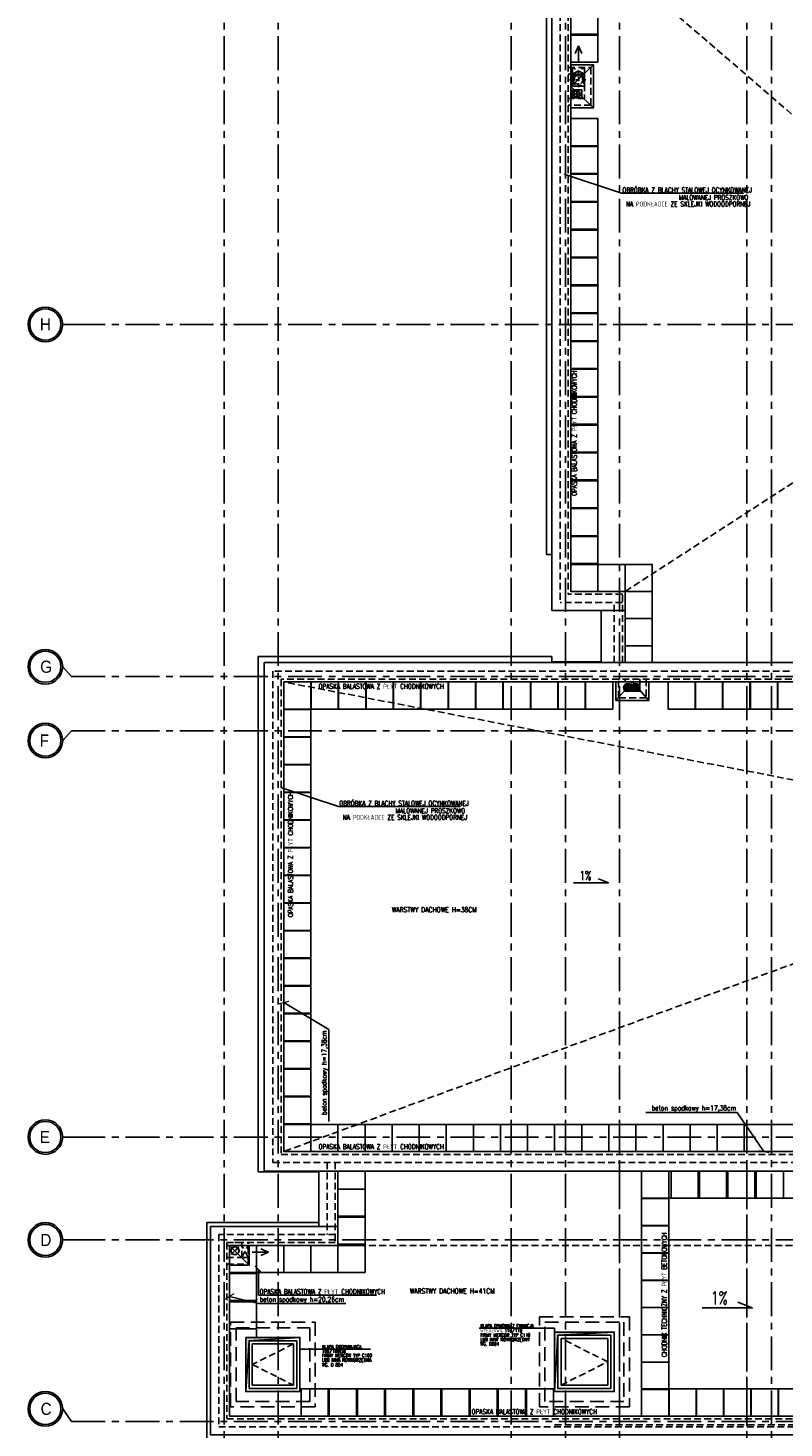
# Model space of a CAD drawing. Extents: x 41755 to 123924, y -112333 to 86187.
# Tile 11 of 256: x 99429 to 100824, y -101533 to -98949. Entities that reach past the tile are written whole.
import ezdxf
from ezdxf.enums import TextEntityAlignment as Align

# ---------------------------------------------------------------- set-up
doc = ezdxf.new("R2010")
doc.units = 0
doc.header["$LTSCALE"] = 50
for name, pattern in [('CENTER', [2, 1.25, -0.25, 0.25, -0.25]), ('DASHED', [0.75, 0.5, -0.25]), ('DASHED2', [0.375, 0.25, -0.125])]:
    doc.linetypes.add(name, pattern=pattern)
doc.layers.get('0').update_dxf_attribs({"color": 101, "linetype": 'CONTINUOUS'})
for name, color, linetype in [('Det-metal', 141, 'CONTINUOUS'), ('Ins-kan', 54, 'CONTINUOUS'), ('Ins-went', 141, 'CONTINUOUS'), ('Okn---okna', 5, 'CONTINUOUS'), ('Opis-spadki', 61, 'CONTINUOUS'), ('Os-osie glowne', 1, 'CENTER'), ('Os-osie-opis', 16, 'CONTINUOUS'), ('Pzt-chodniki-hatch', 252, 'CONTINUOUS'), ('Sch-opis', 51, 'CONTINUOUS'), ('W-idok', 8, 'CONTINUOUS'), ('W-idok pod', 5, 'DASHED'), ('W-izol-w', 144, 'CONTINUOUS'), ('W-otwor-strop', 1, 'CONTINUOUS'), ('W-widok-spadki', 61, 'CONTINUOUS')]:
    doc.layers.add(name, color=color, linetype=linetype)
doc.styles.add('dwg_opis duży', font='ARIAL.TTF', dxfattribs={"width": 0.9})
doc.styles.add('ROMANS', font='romans', dxfattribs={"width": 0.85})
doc.dimstyles.new('CHMIELNA', dxfattribs={"dimscale": 3.5, "dimtxt": 4, "dimasz": 1.5, "dimexe": 3, "dimexo": 0, "dimgap": 1, "dimtad": 1, "dimdec": 1, "dimrnd": 0.5, "dimzin": 12, "dimdsep": 46, "dimtxsty": 'ROMANS', "dimblk": 'DIMTICK', "dimcen": 0.09, "dimse1": 1, "dimse2": 1, "dimclrd": 143, "dimclrt": 53, "dimadec": 0, "dimazin": 0, "dimtfac": 1, "dimtdec": 1, "dimtix": 1, "dimtmove": 2, "dimatfit": 2, "dimldrblk": 'ARCHTICK', "dimfxl": 0, "dimtolj": 1, "dimtzin": 0, "dimarcsym": 0})

# ---------------------------------------------------------------- blocks, each defined once
blk = doc.blocks.new('SPADKI')
at = {"ltscale": 25}
blk.add_lwpolyline([(0, 0), (0, -70), (-8, -50), (-8, -50)], dxfattribs=at)
at = {"ltscale": 25, "style": 'ROMANS', "width": 0.7}
blk.add_attdef('SP%', text='', height=18, rotation=90, dxfattribs=at).set_placement((-4.9, -24), align=Align.CENTER)
blk = doc.blocks.new('_opis_osi')
blk.add_hatch(color=256).paths.add_polyline_path([(32, -32), (28.8, -32, -1), (-28.8, -32), (-32, -32, 1)])
for radius in [32, 28.8]:
    blk.add_circle((0, -32), radius)
at = {"style": 'dwg_opis duży', "width": 0.9}
blk.add_attdef('AXNAMEV', text='', height=22.4, rotation=90, dxfattribs=at).set_placement((0, -32), align=Align.MIDDLE_CENTER)
blk = doc.blocks.new('DIMTICK')
for p, q in [((-1, 0), (1, 0)), ((0, 1), (0, -1))]:
    blk.add_line(p, q)
at = {"const_width": 0.141}
blk.add_lwpolyline([(0.71, 0.71), (-0.71, -0.71)], dxfattribs=at)
blk = doc.blocks.new('_STRZAŁKA_WENT')
for q in [(-6, -14), (0, -30.2), (6, -14)]:
    blk.add_line((0, 0), q)

msp = doc.modelspace()

# ---------------------------------------------------------------- hatches: boundary and pattern name
at = {"layer": 'W-otwor-strop'}
for points in [[(100433.966, -99055.824), (100433.966, -99033.824), (100455.966, -99033.824), (100437.966, -99037.824)], [(100450.966, -99062.795), (100433.966, -99062.795), (100433.966, -99077.795), (100435.966, -99064.795)]]:
    msp.add_hatch(color=256, dxfattribs=at).paths.add_polyline_path(points)
at = {"layer": 'W-otwor-strop', "linetype": 'Continuous'}
msp.add_hatch(color=256, dxfattribs=at).paths.add_polyline_path([(100530.966, -100160.824), (100557.966, -100160.824), (100557.966, -100172.824), (100553.966, -100164.824)])
at = {"layer": 'W-otwor-strop'}
h = msp.add_hatch(color=256, dxfattribs=at)
h.paths.add_polyline_path([(100420.966, -101355.824), (100400.966, -101355.824), (100400.966, -101465.824), (100406.966, -101361.824), (100420.966, -101361.016)])
h.paths.add_polyline_path([(100510.966, -101355.824), (100420.966, -101355.824), (100420.966, -101361.016)])
h = msp.add_hatch(color=256, dxfattribs=at)
h.paths.add_polyline_path([(99890.966, -101365.824), (99830.966, -101365.824), (99830.966, -101465.824), (99836.966, -101371.824), (99890.966, -101368.377)])
h.paths.add_polyline_path([(99930.966, -101365.824), (99890.966, -101365.824), (99890.966, -101368.377)])

# ---------------------------------------------------------------- linework, layer by layer
at = {"layer": 'Det-metal', "linetype": 'DASHED', "ltscale": 0.5}
msp.add_lwpolyline([(100400.966, -101527.122), (100946.966, -101527.122)], dxfattribs=at)
at = {"layer": 'Ins-kan', "ltscale": 5}
for p, q in [((100448.199, -99070.067), (100435.599, -99070.067)), ((100441.899, -99076.367), (100441.899, -99063.767))]:
    msp.add_line(p, q, dxfattribs=at)
at = {"layer": 'Ins-kan', "linetype": 'Continuous', "ltscale": 0.3}
for p, q in [((100540.965, -100166.299), (100530.465, -100166.299)), ((100535.715, -100171.549), (100535.715, -100161.049)), ((100545.845, -100165.769), (100555.295, -100165.769)), ((100550.57, -100161.044), (100550.57, -100170.494))]:
    msp.add_line(p, q, dxfattribs=at)
at = {"layer": 'Ins-kan', "ltscale": 5}
msp.add_circle((100441.899, -99070.067), 6.3, dxfattribs=at)
at = {"layer": 'Ins-kan'}
msp.add_circle((100441.899, -99070.067), 5.5, dxfattribs=at)
at = {"layer": 'Ins-kan', "linetype": 'Continuous', "ltscale": 0.3}
for centre, radius in [((100535.715, -100166.299), 7.387), ((100535.715, -100166.299), 4.77), ((100550.57, -100165.769), 7.387), ((100550.57, -100165.769), 4.725), ((100550.57, -100165.769), 4.125)]:
    msp.add_circle(centre, radius, dxfattribs=at)
at = {"layer": 'Ins-kan', "linetype": 'Continuous', "ltscale": 0.3, "extrusion": (2.17336e-70, 9.7811e-55, -1)}
msp.add_ellipse((100535.715, -100166.299), major_axis=(2.722, 2.722), ratio=1, start_param=3.92699082, end_param=10.21017612, dxfattribs=at)
at = {"layer": 'Ins-went', "linetype": 'DASHED', "ltscale": 0.3}
for p, q in [((100445.007, -99027.803), (100445.007, -99061.059)), ((100428.379, -99044.431), (100461.635, -99044.431))]:
    msp.add_line(p, q, dxfattribs=at)
at = {"layer": 'Ins-went', "linetype": 'DASHED'}
msp.add_line((99803.895, -101212.895), (99818.037, -101198.753), dxfattribs=at)
at = {"layer": 'Ins-went', "linetype": 'DASHED2', "ltscale": 0.3}
msp.add_line((99804.378, -101212.412), (99817.554, -101199.236), dxfattribs=at)
at = {"layer": 'Ins-went', "linetype": 'DASHED', "ltscale": 0.3}
for radius in [10.56, 8]:
    msp.add_circle((100445.007, -99044.431), radius, dxfattribs=at)
at = {"layer": 'Ins-went', "linetype": 'DASHED'}
msp.add_circle((99810.966, -101205.824), 7, dxfattribs=at)
at = {"layer": 'Okn---okna'}
for points in [[(100400.966, -101465.824), (100400.966, -101355.824), (100510.966, -101355.824), (100510.966, -101465.824)], [(99830.966, -101365.824), (99930.966, -101365.824), (99930.966, -101465.824), (99830.966, -101465.824)], [(99836.966, -101371.824), (99924.966, -101371.824), (99924.966, -101459.824), (99836.966, -101459.824)], [(99842.966, -101377.824), (99918.966, -101377.824), (99918.966, -101453.824), (99842.966, -101453.824)], [(100406.966, -101459.824), (100406.966, -101361.824), (100504.966, -101361.824), (100504.966, -101459.824)], [(100412.966, -101453.824), (100412.966, -101367.824), (100498.966, -101367.824), (100498.966, -101453.824)]]:
    msp.add_lwpolyline(points, close=True, dxfattribs=at)
at = {"layer": 'Okn---okna', "linetype": 'DASHED', "ltscale": 0.5}
for points in [[(99918.966, -101377.824), (99842.966, -101415.824), (99918.966, -101453.824)], [(100412.966, -101453.824), (100498.966, -101410.824), (100412.966, -101367.824)]]:
    msp.add_lwpolyline(points, dxfattribs=at)
at = {"layer": 'Os-osie glowne'}
for points in [[(99790.966, -96063.824), (99790.966, -102040.824)], [(99890.966, -96063.824), (99890.966, -102040.824)], [(100320.966, -96063.824), (100320.966, -102040.824)], [(100420.966, -96063.824), (100420.966, -102040.824)], [(100520.966, -96063.824), (100520.966, -102110.824)], [(100755.966, -96063.824), (100755.966, -102110.824)], [(100800.966, -96063.824), (100800.966, -102040.824)], [(99508.966, -99495.824), (111775.966, -99495.824)], [(99508.966, -100145.824), (111775.966, -100145.824)], [(99508.966, -100245.824), (111775.966, -100245.824)], [(99508.966, -100995.824), (111438.932, -100995.824)], [(100520.966, -101041.307), (100520.966, -108645.513)], [(100755.966, -101041.307), (100755.966, -107389.836)], [(99508.966, -101185.824), (111438.932, -101185.824)], [(99508.966, -101520.824), (111438.932, -101520.824)]]:
    msp.add_lwpolyline(points, dxfattribs=at)
at = {"layer": 'Os-osie-opis'}
for points in [[(99508.966, -99495.824), (99492.966, -99495.824)], [(99492.966, -100127.664), (99508.966, -100145.824)], [(99492.966, -100263.984), (99508.966, -100245.824)], [(99508.966, -100995.824), (99492.966, -100995.824)], [(99508.966, -101185.824), (99492.966, -101185.824)], [(99492.966, -101497.664), (99508.966, -101520.824)]]:
    msp.add_lwpolyline(points, dxfattribs=at)
at = {"layer": 'Pzt-chodniki-hatch'}
for p, q in [((100580.966, -99938.824), (100480.966, -99938.824)), ((100580.966, -100119.824), (100580.966, -99938.824)), ((100611.516, -101108.824), (101556.966, -101108.824))]:
    msp.add_line(p, q, dxfattribs=at)
for points in [[(100430.966, -98910.114), (100430.966, -98960.114), (100480.966, -98960.114), (100480.966, -98910.114)], [(100430.966, -98961.544), (100430.966, -99011.544), (100480.966, -99011.544), (100480.966, -98961.544)], [(100430.966, -99115.834), (100430.966, -99165.834), (100480.966, -99165.834), (100480.966, -99115.834)], [(100430.966, -99167.264), (100430.966, -99217.264), (100480.966, -99217.264), (100480.966, -99167.264)], [(100430.966, -99218.694), (100430.966, -99268.694), (100480.966, -99268.694), (100480.966, -99218.694)], [(100430.966, -99270.124), (100430.966, -99320.124), (100480.966, -99320.124), (100480.966, -99270.124)], [(100430.966, -99321.554), (100430.966, -99371.554), (100480.966, -99371.554), (100480.966, -99321.554)], [(100430.966, -99372.984), (100430.966, -99422.984), (100480.966, -99422.984), (100480.966, -99372.984)], [(100430.966, -99424.414), (100430.966, -99474.414), (100480.966, -99474.414), (100480.966, -99424.414)], [(100430.966, -99475.844), (100430.966, -99525.844), (100480.966, -99525.844), (100480.966, -99475.844)], [(100430.966, -99527.274), (100430.966, -99577.274), (100480.966, -99577.274), (100480.966, -99527.274)], [(100430.966, -99578.704), (100430.966, -99628.704), (100480.966, -99628.704), (100480.966, -99578.704)], [(100430.966, -99630.134), (100430.966, -99680.134), (100480.966, -99680.134), (100480.966, -99630.134)], [(100430.966, -99681.564), (100430.966, -99731.564), (100480.966, -99731.564), (100480.966, -99681.564)], [(100430.966, -99732.994), (100430.966, -99782.994), (100480.966, -99782.994), (100480.966, -99732.994)], [(100430.966, -99784.424), (100430.966, -99834.424), (100480.966, -99834.424), (100480.966, -99784.424)], [(100430.966, -99835.854), (100430.966, -99885.854), (100480.966, -99885.854), (100480.966, -99835.854)], [(100430.966, -99887.284), (100430.966, -99937.284), (100480.966, -99937.284), (100480.966, -99887.284)], [(100430.966, -99938.824), (100430.966, -99988.824), (100480.966, -99988.824), (100480.966, -99938.824)], [(100530.966, -99938.824), (100530.966, -99988.824), (100580.966, -99988.824), (100580.966, -99938.824)], [(100530.966, -99988.824), (100530.966, -100038.824), (100580.966, -100038.824), (100580.966, -99988.824)], [(100530.966, -100038.824), (100530.966, -100088.824), (100580.966, -100088.824), (100580.966, -100038.824)], [(99900.966, -100155.824), (99900.966, -100205.824), (99950.966, -100205.824), (99950.966, -100155.824)], [(99951.626, -100155.824), (99951.626, -100205.824), (100001.626, -100205.824), (100001.626, -100155.824)], [(100002.286, -100155.824), (100002.286, -100205.824), (100052.286, -100205.824), (100052.286, -100155.824)], [(100052.946, -100155.824), (100052.946, -100205.824), (100102.946, -100205.824), (100102.946, -100155.824)], [(100103.606, -100155.824), (100103.606, -100205.824), (100153.606, -100205.824), (100153.606, -100155.824)], [(100154.266, -100155.824), (100154.266, -100205.824), (100204.266, -100205.824), (100204.266, -100155.824)], [(100204.926, -100155.824), (100204.926, -100205.824), (100254.926, -100205.824), (100254.926, -100155.824)], [(100255.586, -100155.824), (100255.586, -100205.824), (100305.586, -100205.824), (100305.586, -100155.824)], [(100306.246, -100155.824), (100306.246, -100205.824), (100356.246, -100205.824), (100356.246, -100155.824)], [(100356.906, -100155.824), (100356.906, -100205.824), (100406.906, -100205.824), (100406.906, -100155.824)], [(100407.566, -100155.824), (100407.566, -100205.824), (100457.566, -100205.824), (100457.566, -100155.824)], [(100458.226, -100155.824), (100458.226, -100205.824), (100508.226, -100205.824), (100508.226, -100155.824)], [(100610.206, -100155.824), (100610.206, -100205.824), (100660.206, -100205.824), (100660.206, -100155.824)], [(100660.866, -100155.824), (100660.866, -100205.824), (100710.866, -100205.824), (100710.866, -100155.824)], [(100711.526, -100155.824), (100711.526, -100205.824), (100761.526, -100205.824), (100761.526, -100155.824)], [(100762.186, -100155.824), (100762.186, -100205.824), (100812.186, -100205.824), (100812.186, -100155.824)], [(100812.846, -100155.824), (100812.846, -100205.824), (100862.846, -100205.824), (100862.846, -100155.824)], [(99900.966, -100206.884), (99900.966, -100256.884), (99950.966, -100256.884), (99950.966, -100206.884)], [(99900.966, -100257.944), (99900.966, -100307.944), (99950.966, -100307.944), (99950.966, -100257.944)], [(99900.966, -100309.004), (99900.966, -100359.004), (99950.966, -100359.004), (99950.966, -100309.004)], [(99900.966, -100360.064), (99900.966, -100410.064), (99950.966, -100410.064), (99950.966, -100360.064)], [(99900.966, -100411.124), (99900.966, -100461.124), (99950.966, -100461.124), (99950.966, -100411.124)], [(99900.966, -100462.184), (99900.966, -100512.184), (99950.966, -100512.184), (99950.966, -100462.184)], [(99900.966, -100513.244), (99900.966, -100563.244), (99950.966, -100563.244), (99950.966, -100513.244)], [(99900.966, -100564.304), (99900.966, -100614.304), (99950.966, -100614.304), (99950.966, -100564.304)], [(99900.966, -100615.364), (99900.966, -100665.364), (99950.966, -100665.364), (99950.966, -100615.364)], [(99900.966, -100666.424), (99900.966, -100716.424), (99950.966, -100716.424), (99950.966, -100666.424)], [(99900.966, -100717.484), (99900.966, -100767.484), (99950.966, -100767.484), (99950.966, -100717.484)], [(99900.966, -100768.544), (99900.966, -100818.544), (99950.966, -100818.544), (99950.966, -100768.544)], [(99900.966, -100819.604), (99900.966, -100869.604), (99950.966, -100869.604), (99950.966, -100819.604)], [(99900.966, -100870.664), (99900.966, -100920.664), (99950.966, -100920.664), (99950.966, -100870.664)], [(99900.966, -100921.724), (99900.966, -100971.724), (99950.966, -100971.724), (99950.966, -100921.724)], [(99900.966, -100972.824), (99900.966, -101022.824), (99950.966, -101022.824), (99950.966, -100972.824)], [(99950.966, -100972.824), (99950.966, -101022.824), (100000.966, -101022.824), (100000.966, -100972.824)], [(100000.966, -100972.824), (100000.966, -101022.824), (100050.966, -101022.824), (100050.966, -100972.824)], [(100050.966, -100972.824), (100050.966, -101022.824), (100100.966, -101022.824), (100100.966, -100972.824)], [(100100.966, -100972.824), (100100.966, -101022.824), (100150.966, -101022.824), (100150.966, -100972.824)], [(100150.966, -100972.824), (100150.966, -101022.824), (100200.966, -101022.824), (100200.966, -100972.824)], [(100200.966, -100972.824), (100200.966, -101022.824), (100250.966, -101022.824), (100250.966, -100972.824)], [(100250.966, -100972.824), (100250.966, -101022.824), (100300.966, -101022.824), (100300.966, -100972.824)], [(100300.966, -100972.824), (100300.966, -101022.824), (100350.966, -101022.824), (100350.966, -100972.824)], [(100350.966, -100972.824), (100350.966, -101022.824), (100400.966, -101022.824), (100400.966, -100972.824)], [(100400.966, -100972.824), (100400.966, -101022.824), (100450.966, -101022.824), (100450.966, -100972.824)], [(100450.966, -100972.824), (100450.966, -101022.824), (100500.966, -101022.824), (100500.966, -100972.824)], [(100500.966, -100972.824), (100500.966, -101022.824), (100550.966, -101022.824), (100550.966, -100972.824)], [(100550.966, -100972.824), (100550.966, -101022.824), (100600.966, -101022.824), (100600.966, -100972.824)], [(100600.966, -100972.824), (100600.966, -101022.824), (100650.966, -101022.824), (100650.966, -100972.824)], [(100650.966, -100972.824), (100650.966, -101022.824), (100700.966, -101022.824), (100700.966, -100972.824)], [(100700.966, -100972.824), (100700.966, -101022.824), (100750.966, -101022.824), (100750.966, -100972.824)], [(100750.966, -100972.824), (100750.966, -101022.824), (100800.966, -101022.824), (100800.966, -100972.824)], [(100800.966, -100972.824), (100800.966, -101022.824), (100850.966, -101022.824), (100850.966, -100972.824)], [(100561.516, -101058.824), (100561.516, -101108.824), (100611.516, -101108.824), (100611.516, -101058.824)], [(100615.806, -101058.824), (100615.806, -101108.824), (100665.806, -101108.824), (100665.806, -101058.824)], [(100668.226, -101058.824), (100668.226, -101108.824), (100718.226, -101108.824), (100718.226, -101058.824)], [(100720.646, -101058.824), (100720.646, -101108.824), (100770.646, -101108.824), (100770.646, -101058.824)], [(100773.066, -101058.824), (100773.066, -101108.824), (100823.066, -101108.824), (100823.066, -101058.824)], [(100000.966, -101091.824), (100000.966, -101141.824), (100050.966, -101141.824), (100050.966, -101091.824)], [(100561.516, -101109.224), (100561.516, -101159.224), (100611.516, -101159.224), (100611.516, -101109.224)], [(100000.966, -101143.824), (100000.966, -101193.824), (100050.966, -101193.824), (100050.966, -101143.824)], [(100561.516, -101159.624), (100561.516, -101209.624), (100611.516, -101209.624), (100611.516, -101159.624)], [(99800.966, -101195.824), (99800.966, -101245.824), (99850.966, -101245.824), (99850.966, -101195.824)], [(99850.966, -101195.824), (99850.966, -101245.824), (99900.966, -101245.824), (99900.966, -101195.824)], [(99900.966, -101195.824), (99900.966, -101245.824), (99950.966, -101245.824), (99950.966, -101195.824)], [(99950.966, -101195.824), (99950.966, -101245.824), (100000.966, -101245.824), (100000.966, -101195.824)], [(100000.966, -101195.824), (100000.966, -101245.824), (100050.966, -101245.824), (100050.966, -101195.824)], [(100561.516, -101210.024), (100561.516, -101260.024), (100611.516, -101260.024), (100611.516, -101210.024)], [(99800.966, -101247.824), (99800.966, -101297.824), (99850.966, -101297.824), (99850.966, -101247.824)], [(100561.516, -101260.424), (100561.516, -101310.424), (100611.516, -101310.424), (100611.516, -101260.424)], [(99800.966, -101299.824), (99800.966, -101349.824), (99850.966, -101349.824), (99850.966, -101299.824)], [(100561.516, -101310.824), (100561.516, -101360.824), (100611.516, -101360.824), (100611.516, -101310.824)], [(100561.516, -101361.224), (100561.516, -101411.224), (100611.516, -101411.224), (100611.516, -101361.224)], [(100561.516, -101411.624), (100561.516, -101461.624), (100611.516, -101461.624), (100611.516, -101411.624)], [(99932.966, -101460.824), (99932.966, -101510.824), (99982.966, -101510.824), (99982.966, -101460.824)], [(99984.966, -101460.824), (99984.966, -101510.824), (100034.966, -101510.824), (100034.966, -101460.824)], [(100036.966, -101460.824), (100036.966, -101510.824), (100086.966, -101510.824), (100086.966, -101460.824)], [(100088.966, -101460.824), (100088.966, -101510.824), (100138.966, -101510.824), (100138.966, -101460.824)], [(100140.966, -101460.824), (100140.966, -101510.824), (100190.966, -101510.824), (100190.966, -101460.824)], [(100192.966, -101460.824), (100192.966, -101510.824), (100242.966, -101510.824), (100242.966, -101460.824)], [(100244.966, -101460.824), (100244.966, -101510.824), (100294.966, -101510.824), (100294.966, -101460.824)], [(100296.966, -101460.824), (100296.966, -101510.824), (100346.966, -101510.824), (100346.966, -101460.824)], [(100348.966, -101460.824), (100348.966, -101510.824), (100398.966, -101510.824), (100398.966, -101460.824)], [(100561.516, -101460.824), (100561.516, -101510.824), (100611.516, -101510.824), (100611.516, -101460.824)], [(100561.516, -101460.824), (100561.516, -101510.824), (100611.516, -101510.824), (100611.516, -101460.824)], [(100612.066, -101460.824), (100612.066, -101510.824), (100662.066, -101510.824), (100662.066, -101460.824)], [(100662.616, -101460.824), (100662.616, -101510.824), (100712.616, -101510.824), (100712.616, -101460.824)], [(100713.166, -101460.824), (100713.166, -101510.824), (100763.166, -101510.824), (100763.166, -101460.824)], [(100763.716, -101460.824), (100763.716, -101510.824), (100813.716, -101510.824), (100813.716, -101460.824)], [(100814.266, -101460.824), (100814.266, -101510.824), (100864.266, -101510.824), (100864.266, -101460.824)]]:
    msp.add_lwpolyline(points, close=True, dxfattribs=at)
for points in [[(100050.966, -101058.824), (100050.966, -101245.824)], [(100561.516, -101058.824), (100561.516, -101355.824)], [(100611.516, -101108.824), (100611.516, -101460.824)], [(100050.966, -101245.824), (99850.966, -101245.824), (99850.966, -101365.824)], [(99930.966, -101460.824), (100400.966, -101460.824)], [(100612.066, -101460.824), (102330.966, -101460.824)]]:
    msp.add_lwpolyline(points, dxfattribs=at)
at = {"layer": 'Sch-opis'}
for points in [[(100749.837, -99253.506), (100524.56, -99253.506), (100418.586, -99218.585)], [(100227.109, -100385.595), (100001.832, -100385.595), (99895.858, -100350.674)], [(100261.78, -101348.917), (100400.966, -101348.917), (100400.966, -101348.917)], [(100400.966, -101355.824), (100400.966, -101348.917)], [(100060.995, -101387.184), (99930.966, -101387.184), (99930.966, -101387.184)]]:
    msp.add_lwpolyline(points, dxfattribs=at)
at = {"layer": 'W-idok', "linetype": 'DASHED', "ltscale": 0.5}
for p, q in [((100525.966, -100008.824), (100410.966, -100008.824)), ((100525.966, -99993.824), (100425.966, -99993.824)), ((100510.966, -100119.824), (100510.966, -100008.824)), ((100525.966, -100119.824), (100525.966, -99993.824)), ((99880.966, -101042.824), (101490.966, -101042.824)), ((99895.966, -101027.824), (101475.966, -101027.824)), ((99980.966, -101042.824), (99980.966, -101175.824)), ((99995.966, -101042.824), (99995.966, -101175.824))]:
    msp.add_line(p, q, dxfattribs=at)
for points in [[(100410.966, -97347.824), (100410.966, -100008.824)], [(100425.966, -97347.824), (100425.966, -99993.824)], [(100425.966, -99021.824), (100467.966, -99021.824), (100467.966, -99090.824), (100425.966, -99090.824)], [(100433.966, -99033.824), (100433.966, -99021.824)], [(100455.966, -99033.824), (100433.966, -99021.824)], [(100433.966, -99033.824), (100455.966, -99021.824)], [(100455.966, -99033.824), (100455.966, -99021.824)], [(100425.966, -99033.824), (100455.966, -99033.824), (100455.966, -99078.824), (100425.966, -99078.824)], [(101490.966, -100135.824), (99880.966, -100135.824)], [(99880.966, -100135.824), (99880.966, -101042.824)], [(101475.966, -100150.824), (99895.966, -100150.824)], [(99895.966, -100150.824), (99895.966, -101027.824)], [(100569.966, -100150.824), (100569.966, -100184.824), (100518.966, -100184.824), (100518.966, -100150.824)], [(100557.966, -100150.824), (100557.966, -100172.824), (100530.966, -100172.824), (100530.966, -100150.824)], [(99995.966, -101175.824), (99780.966, -101175.824), (99780.966, -101530.824), (101688.966, -101530.824)], [(99995.966, -101175.824), (99995.966, -101190.824)], [(99995.966, -101190.824), (99795.966, -101190.824), (99795.966, -101515.824), (101688.966, -101515.824)], [(99795.966, -101230.324), (99835.466, -101230.324), (99835.466, -101190.824)], [(99835.466, -101218.324), (99823.466, -101195.824)], [(99823.466, -101218.324), (99835.466, -101195.824)], [(99823.466, -101218.324), (99835.466, -101218.324)]]:
    msp.add_lwpolyline(points, dxfattribs=at)
msp.add_lwpolyline([(99823.466, -101190.824), (99795.966, -101190.824), (99795.966, -101218.324), (99823.466, -101218.324)], close=True, dxfattribs=at)
at = {"layer": 'W-idok', "linetype": 'DASHED'}
for points in [[(100372.966, -101493.824), (100372.966, -101327.824), (100538.966, -101327.824), (100538.966, -101493.824)], [(99802.966, -101337.824), (99958.966, -101337.824), (99958.966, -101493.824), (99802.966, -101493.824)], [(99812.966, -101347.824), (99948.966, -101347.824), (99948.966, -101483.824), (99812.966, -101483.824)], [(100382.966, -101483.824), (100382.966, -101337.824), (100528.966, -101337.824), (100528.966, -101483.824)]]:
    msp.add_lwpolyline(points, close=True, dxfattribs=at)
at = {"layer": 'W-idok pod', "linetype": 'Continuous'}
for p, q in [((100385.966, -97477.824), (100385.966, -99920.824)), ((100385.966, -99920.824), (100395.966, -99920.824)), ((100395.966, -100108.824), (99853.966, -100108.824)), ((99853.966, -100108.824), (99853.966, -101059.824)), ((100395.966, -100118.824), (100395.966, -100108.824)), ((100486.966, -100118.824), (100395.966, -100118.824)), ((99853.966, -101059.824), (99965.966, -101059.824)), ((99765.966, -101153.824), (99758.966, -101153.824)), ((99758.966, -101153.824), (99758.966, -101552.824)), ((99965.966, -101153.824), (99765.966, -101153.824))]:
    msp.add_line(p, q, dxfattribs=at)
at = {"layer": 'W-izol-w', "linetype": 'Continuous'}
for p, q in [((100530.966, -99988.824), (100430.966, -99988.824)), ((100530.966, -100119.824), (100530.966, -99988.824)), ((100395.966, -100023.824), (100486.966, -100023.824)), ((100395.966, -100023.824), (100530.966, -100023.824)), ((100486.966, -100023.824), (100486.966, -100119.824)), ((100486.966, -100023.824), (100486.966, -100118.824)), ((101506.966, -100119.824), (99864.966, -100119.824)), ((99864.966, -100119.824), (99864.966, -101058.824)), ((99900.966, -101022.824), (101416.966, -101022.824)), ((99864.966, -101058.824), (101506.966, -101058.824)), ((99965.966, -101058.824), (99965.966, -101160.824)), ((99965.966, -101059.824), (99965.966, -101160.824)), ((100000.966, -101058.824), (100000.966, -101195.824))]:
    msp.add_line(p, q, dxfattribs=at)
for points in [[(100395.966, -100023.824), (100395.966, -97368.324)], [(100430.966, -97368.324), (100430.966, -99095.824)], [(100430.966, -99016.824), (100472.966, -99016.824), (100472.966, -99095.824), (100430.966, -99095.824)], [(100472.966, -99016.824), (100430.966, -99056.324), (100472.966, -99095.824)], [(100430.966, -99095.824), (100430.966, -99988.824)], [(100530.966, -100155.824), (99900.966, -100155.824)], [(99900.966, -100155.824), (99900.966, -101022.824)], [(100574.966, -100155.824), (100574.966, -100189.824), (100513.966, -100189.824), (100513.966, -100155.824)], [(100513.966, -100189.824), (100544.466, -100155.824), (100574.966, -100189.824)], [(100530.966, -100155.824), (101470.966, -100155.824)], [(100000.966, -101160.824), (99765.966, -101160.824), (99765.966, -101545.824), (101688.966, -101545.824)], [(100000.966, -101195.824), (99800.966, -101195.824), (99800.966, -101510.824), (101688.966, -101510.824)], [(99800.966, -101232.324), (99837.466, -101232.324), (99837.466, -101195.824)], [(99837.466, -101195.824), (99800.966, -101195.824)], [(99837.466, -101232.324), (99800.966, -101195.824)]]:
    msp.add_lwpolyline(points, dxfattribs=at)
at = {"layer": 'W-otwor-strop', "ltscale": 0.5}
for points in [[(100433.966, -99033.824), (100455.966, -99033.824), (100455.966, -99055.824), (100433.966, -99055.824)], [(100450.966, -99077.795), (100433.966, -99077.795), (100433.966, -99062.795), (100450.966, -99062.795)], [(100450.966, -99062.795), (100433.966, -99062.795), (100433.966, -99077.795), (100435.966, -99064.795)], [(100530.966, -100160.824), (100557.966, -100160.824), (100557.966, -100172.824), (100530.966, -100172.824)], [(100530.966, -100160.824), (100557.966, -100160.824), (100557.966, -100172.824), (100553.966, -100164.824), (100530.966, -100160.824)]]:
    msp.add_lwpolyline(points, close=True, dxfattribs=at)
msp.add_lwpolyline([(100455.966, -99033.824), (100437.966, -99037.824), (100433.966, -99055.824)], dxfattribs=at)
at = {"layer": 'W-otwor-strop'}
for points in [[(100400.966, -101465.824), (100400.966, -101355.824), (100510.966, -101355.824), (100510.966, -101465.824)], [(99830.966, -101365.824), (99930.966, -101365.824), (99930.966, -101465.824), (99830.966, -101465.824)]]:
    msp.add_lwpolyline(points, close=True, dxfattribs=at)
for points in [[(100400.966, -101465.824), (100406.966, -101361.824), (100510.966, -101355.824)], [(99830.966, -101465.824), (99836.966, -101371.824), (99930.966, -101365.824)]]:
    msp.add_lwpolyline(points, dxfattribs=at)
at = {"layer": 'W-otwor-strop', "linetype": 'Continuous', "ltscale": 0.5}
msp.add_circle((99810.966, -101205.824), 7.5, dxfattribs=at)
at = {"layer": 'W-widok-spadki', "linetype": 'DASHED', "ltscale": 0.5}
for points in [[(101249.966, -99462.824), (100430.966, -98755.824)], [(101249.966, -99522.824), (100530.966, -99988.824)], [(101339.216, -100432.324), (99900.966, -100155.824)], [(101339.216, -100492.324), (99900.966, -101022.824)], [(99795.966, -101195.824), (101475.966, -101195.824)]]:
    msp.add_lwpolyline(points, dxfattribs=at)

# ---------------------------------------------------------------- block references
at = {"layer": 'Ins-went'}
msp.add_blockref('_STRZAŁKA_WENT', (100444.966, -98981.586), dxfattribs=at)
at = {"layer": 'Ins-went', "rotation": 270.0000000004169}
msp.add_blockref('_STRZAŁKA_WENT', (99872.704, -101208.342), dxfattribs=at)
at = {"layer": 'Opis-spadki'}
ref = msp.add_blockref('SPADKI', (100435.547, -100526.341), dxfattribs=dict(at, xscale=-0.9245656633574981, yscale=0.924565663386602, zscale=0.9245656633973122, rotation=89.99999999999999))
ref.add_attrib('SP%', '1%', dxfattribs={"layer": '0', "ltscale": 25, "height": 16.6422, "style": 'ROMANS', "width": 0.7}).set_placement((100457.781, -100521.813), align=Align.CENTER)
ref = msp.add_blockref('SPADKI', (100673.134, -101311.349), dxfattribs=dict(at, xscale=-1.320808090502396, yscale=1.320808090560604, zscale=1.320808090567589, rotation=89.99999999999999))
ref.add_attrib('SP%', '1%', dxfattribs={"layer": '0', "ltscale": 25, "height": 23.7745, "style": 'ROMANS', "width": 0.7}).set_placement((100704.897, -101304.882), align=Align.CENTER)
at = {"layer": 'Os-osie-opis', "rotation": 270}
msp.add_blockref('_opis_osi', (99492.966, -99495.824), dxfattribs=at).add_auto_attribs({'AXNAMEV': 'H'})
at = {"layer": 'Os-osie-opis'}
ref = msp.add_blockref('_opis_osi', (99492.966, -100127.664), dxfattribs=dict(at, rotation=270))
ref.add_attrib('AXNAMEV', 'G', dxfattribs={"layer": '0', "height": 22.4, "style": 'dwg_opis duży', "width": 0.9}).set_placement((99462.396, -100127.664), align=Align.MIDDLE_CENTER)
ref = msp.add_blockref('_opis_osi', (99492.966, -100263.984), dxfattribs=dict(at, rotation=270))
ref.add_attrib('AXNAMEV', 'F', dxfattribs={"layer": '0', "height": 22.4, "style": 'dwg_opis duży', "width": 0.9}).set_placement((99458.958, -100263.984), align=Align.MIDDLE_CENTER)
ref = msp.add_blockref('_opis_osi', (99492.966, -100995.824), dxfattribs=dict(at, rotation=270))
ref.add_attrib('AXNAMEV', 'E', dxfattribs={"layer": '0', "height": 22.4, "style": 'dwg_opis duży', "width": 0.9}).set_placement((99459.907, -100995.824), align=Align.MIDDLE_CENTER)
ref = msp.add_blockref('_opis_osi', (99492.966, -101185.824), dxfattribs=dict(at, rotation=270))
ref.add_attrib('AXNAMEV', 'D', dxfattribs={"layer": '0', "height": 22.4, "style": 'dwg_opis duży', "width": 0.9}).set_placement((99461.956, -101185.824), align=Align.MIDDLE_CENTER)
ref = msp.add_blockref('_opis_osi', (99492.966, -101497.664), dxfattribs=dict(at, rotation=270))
ref.add_attrib('AXNAMEV', 'C', dxfattribs={"layer": '0', "height": 22.4, "style": 'dwg_opis duży', "width": 0.9}).set_placement((99462.396, -101497.664), align=Align.MIDDLE_CENTER)

# ---------------------------------------------------------------- texts
at = {"layer": 'Sch-opis', "style": 'ROMANS', "width": 0.7}
for s, height, p in [('OBRÓBKA Z BLACHY STALOWEJ OCYNKOWANEJ', 9, (100526.028, -99252.272)), ('MALOWANEJ PROSZKOWO', 9, (100630.128, -99266.054)), ('NA PODKŁADCE ZE SKLEJKI WODOODPORNEJ', 9, (100532.628, -99278.109)), ('OPASKA BALASTOWA Z PŁYT CHODNIKOWYCH', 9, (99965.069, -100168.25)), ('OBRÓBKA Z BLACHY STALOWEJ OCYNKOWANEJ', 9, (100003.3, -100384.361)), ('NA PODKŁADCE ZE SKLEJKI WODOODPORNEJ', 9, (100009.9, -100410.198)), ('MALOWANEJ PROSZKOWO', 9, (100107.4, -100398.143)), ('OPASKA BALASTOWA Z PŁYT CHODNIKOWYCH', 9, (99965.069, -101018.225)), ('OPASKA BALASTOWA Z PŁYT CHODNIKOWYCH', 9, (99856.32, -101285.812)), ('WYŁAZOWĄ 110/110', 6.3, (100263.523, -101356.108)), ('KLAPA DYMOWA Z FUNKCJĄ', 6.3, (100263.523, -101347.473)), ('FIRMY MERCOR TYP C110', 6.3, (100263.523, -101364.53)), ('KLAPA ODDYMIAJĄCA', 6.3, (99971.334, -101386.143)), ('WG. D804', 6.3, (100263.523, -101380.861)), ('LUB INNY RÓWNORZĘDNY', 6.3, (100263.523, -101372.921)), ('100/100cm', 6.3, (99971.334, -101394.118)), ('FIRMY MERCOR TYP C100', 6.3, (99971.334, -101402.157)), ('LUB INNA RÓWNORZĘDNA', 6.3, (99971.334, -101410.547)), ('WG. D 804', 6.3, (99971.334, -101419.491)), ('OPASKA BALASTOWA Z PŁYT CHODNIKOWYCH', 9, (100247.665, -101507.466))]:
    msp.add_text(s, height=height, dxfattribs=at).set_placement(p)
for s, p in [('OPASKA BALASTOWA Z PŁYT CHODNIKOWYCH', (100441.64, -99812.226)), ('OPASKA BALASTOWA Z PŁYT CHODNIKOWYCH', (99918.044, -100589.991)), ('CHODNIK TECHNICZNY Z PŁYT BETONOWYCH', (100607.774, -101401.754))]:
    msp.add_text(s, height=9, rotation=90, dxfattribs=at).set_placement(p)
at = {"layer": 'Sch-opis', "char_height": 9, "width": 203.76147, "style": 'ROMANS'}
for s, insert, attachment_point in [('WARSTWY DACHOWE H=38CM', (100257.153, -100571.804), 3), ('beton spadkowy h=17,38cm', (100735.685, -100937.691), 3), ('WARSTWY DACHOWE H=41CM', (100290.306, -101275.724), 3), ('beton spadkowy h=20,26cm', (99856.465, -101302.937), 7)]:
    msp.add_mtext(s, dxfattribs=dict(at, insert=insert, attachment_point=attachment_point))
at = {"layer": 'Sch-opis', "insert": (99971.029, -100799.118), "char_height": 9, "width": 203.76147, "attachment_point": 3, "rotation": 90, "style": 'ROMANS'}
msp.add_mtext('beton spadkowy h=17,38cm', dxfattribs=at)

# ---------------------------------------------------------------- leaders
at = {"layer": 'Sch-opis'}
for points in [[(99900.966, -100747.617), (99984.097, -100797.111), (99984.097, -100966.961)], [(100787.186, -101022.824), (100737.693, -100950.759), (100569.568, -100950.759)], [(99854.662, -101240.715), (99854.662, -101287.581), (100071.949, -101287.581)], [(99800.966, -101290.063), (99854.662, -101302.951), (100015.378, -101302.951)]]:
    msp.add_leader(points, dimstyle='CHMIELNA', override={"dimasz": 4, "dimgap": 1, "dimtad": 0}, dxfattribs=at)

doc.saveas('drawing.dxf')
